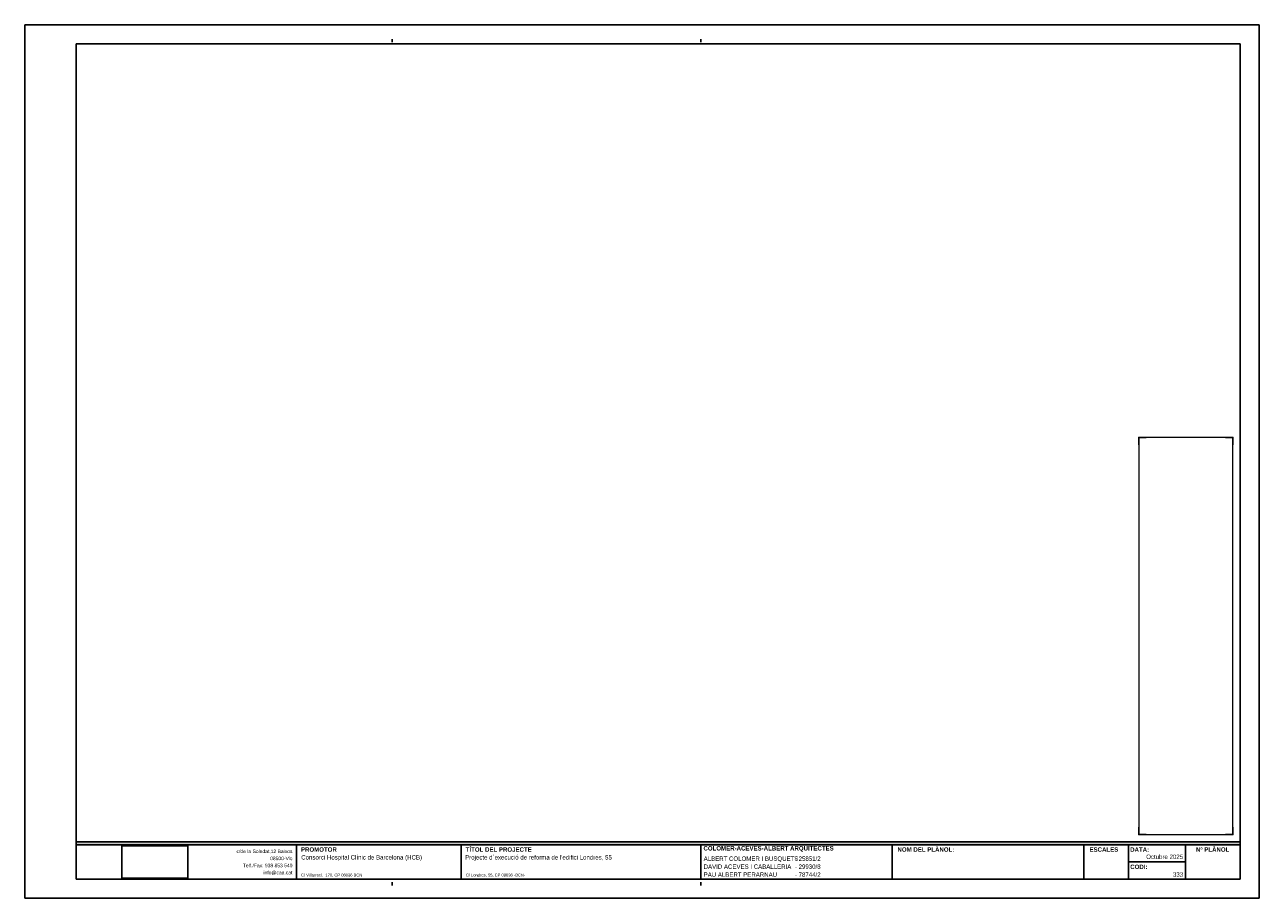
# Model space of a CAD drawing. Header units: metres. Extents: x -1 to 438, y -6 to 31.
# Tile 1 of 8: x -1.164 to -0.744, y -6.284 to -5.987. Entities that reach past the tile are written whole.
import ezdxf

# ---------------------------------------------------------------- set-up
doc = ezdxf.new("R2010")
doc.units = ezdxf.units.M
doc.header["$XCLIPFRAME"] = 2
doc.linetypes.add('CONTINUA', pattern=[0])
doc.layers.add('CARÀTULA', color=7, linetype='CONTINUA', lineweight=25)
doc.styles.add('Century Gothic', font='txt')
picture_1 = doc.add_image_def('image1.jpg', size_in_pixel=(672, 333))

msp = doc.modelspace()

# ---------------------------------------------------------------- hatches: boundary and pattern name
at = {"layer": 'CARÀTULA', "linetype": 'CONTINUA', "lineweight": 70, "true_color": 0x000000, "transparency": 33554687}
msp.add_hatch(color=18, dxfattribs=at).paths.add_polyline_path([(-1.14667, -6.26467), (-1.14667, -6.26567), (-0.75067, -6.26567), (-0.75067, -6.26467)])

# ---------------------------------------------------------------- linework, layer by layer
at = {"layer": 'CARÀTULA', "color": 7, "linetype": 'CONTINUA', "lineweight": 25, "transparency": 33554687}
for p, q in [((-1.16417, -6.28385), (-1.16417, -5.98685)), ((-1.16417, -5.98685), (-0.74417, -5.98685)), ((-0.74417, -5.98685), (-0.74417, -6.28385)), ((-1.14667, -5.99335), (-0.75067, -5.99335)), ((-1.14667, -5.99335), (-1.14667, -6.27735)), ((-1.03917, -5.99278), (-1.03917, -5.99173)), ((-0.93417, -5.99278), (-0.93417, -5.99173)), ((-0.75067, -6.27735), (-0.75067, -5.99335)), ((-0.75067, -6.26467), (-1.14667, -6.26467)), ((-0.75067, -6.26567), (-1.14667, -6.26567)), ((-1.07173, -6.27735), (-1.07173, -6.26567)), ((-1.01567, -6.27735), (-1.01567, -6.26567)), ((-0.93417, -6.27735), (-0.93417, -6.26567)), ((-0.86903, -6.27735), (-0.86903, -6.26567)), ((-0.80389, -6.27735), (-0.80389, -6.26567)), ((-0.78861, -6.27735), (-0.78861, -6.26567)), ((-0.76922, -6.27735), (-0.76922, -6.26567)), ((-0.78861, -6.27151), (-0.76922, -6.27151)), ((-1.14667, -6.27735), (-0.75067, -6.27735)), ((-1.03917, -6.27945), (-1.03917, -6.2784)), ((-0.93417, -6.27945), (-0.93417, -6.2784)), ((-0.74417, -6.28385), (-1.16417, -6.28385)), ((-0.74417, -6.28385), (-1.16417, -6.28385))]:
    msp.add_line(p, q, dxfattribs=at)
at = {"layer": 'CARÀTULA', "color": 52, "linetype": 'CONTINUA', "lineweight": 13, "transparency": 33554687}
msp.add_lwpolyline([(-0.75317, -6.26217), (-0.75317, -6.12717), (-0.78517, -6.12717), (-0.78517, -6.26217), (-0.75317, -6.26217)], close=True, dxfattribs=at)
at = {"layer": 'CARÀTULA', "color": 7, "linetype": 'CONTINUA', "lineweight": 25, "transparency": 33554687}
for points in [[(-0.78517, -6.12967), (-0.78517, -6.12717), (-0.78267, -6.12717)], [(-0.75317, -6.12967), (-0.75317, -6.12717), (-0.75567, -6.12717)], [(-0.78517, -6.25967), (-0.78517, -6.26217), (-0.78267, -6.26217)], [(-0.75317, -6.25967), (-0.75317, -6.26217), (-0.75567, -6.26217)]]:
    msp.add_lwpolyline(points, dxfattribs=at)

# ---------------------------------------------------------------- texts
at = {"layer": 'CARÀTULA', "color": 7, "linetype": 'CONTINUA', "lineweight": 25, "transparency": 33554687, "style": 'Century Gothic'}
for s, insert, char_height, width, attachment_point in [('\\A1;{\\fCentury Gothic|i0|b1;\\H0.001500;\\W1.000000;\\C7;TÍTOL DEL PROJECTE\\fCentury Gothic|i0|b0;              }\\P', (-1.01412, -6.26805), 0.0015, 0.028175, 7), ('\\A1;{\\fCentury Gothic|i0|b1;\\H0.001500;\\W1.000000;\\C7;NOM DEL PLÀNOL:\\fCentury Gothic|i0|b0;              }\\P', (-0.86725, -6.26805), 0.0015, 0.027025, 7), ('\\A1;{\\fCentury Gothic|i0|b1;\\H0.001500;\\W1.000000;\\C7;Nº PLÀNOL\\fCentury Gothic|i0|b0;              }\\P', (-0.7657, -6.26805), 0.0015, 0.01955, 7), ('Consorci\\~Hospital\\~Clínic\\~de\\~Barcelona\\~(HCB)', (-1.07009, -6.27113), 0.0015, 0.04525, 7), ('\\A1;{\\fCentury Gothic|i0|b1;\\H0.001500;\\W1.000000;\\C7;PROMOTOR\\fCentury Gothic|i0|b0;              }\\P', (-1.07018, -6.26805), 0.0015, 0.020375, 7), ("Projecte\\~d´execució\\~de\\~reforma\\~de\\~l'edifici\\~Londres,\\~55", (-1.01433, -6.27113), 0.0015, 0.056, 7), ('\\A1;{\\fCentury Gothic|i0|b1;\\H0.001500;\\W1.000000;\\C7;COLOMER-ACEVES-ALBERT ARQUITECTES}\\P', (-0.93325, -6.26804), 0.0015, 0.04095, 7), ('\\A1;{\\fCentury Gothic|i0|b1;\\H0.001500;\\W1.000000;\\C7;ESCALES\\fCentury Gothic|i0|b0;              }\\P', (-0.80193, -6.26805), 0.0015, 0.0172, 7), ('\\A1;{\\fCentury Gothic|i0|b1;\\H0.001500;\\W1.000000;\\C7;DATA:}\\P', (-0.78809, -6.26805), 0.0015, 0.00675, 7), ('Octubre\\~2025', (-0.77009, -6.27051), 0.0015, 0.014475, 9), ('\\A1;{\\fCentury Gothic|i0|b1;\\H0.001500;\\W1.000000;\\C7;CODI:}\\P', (-0.78807, -6.27392), 0.0015, 0.006725, 7), ('333', (-0.77009, -6.27654), 0.0015, 0.0042, 9), ('C/\\~Villarroel,\\~\\~170,\\~CP\\~08036\\~BCN', (-1.07015, -6.27664), 0.001, 0.0220833, 7), ('C/\\~Londres,\\~55,\\~CP\\~08036\\~-BCN-', (-1.0141, -6.27664), 0.001, 0.0213667, 7)]:
    msp.add_mtext(s, dxfattribs=dict(at, insert=insert, char_height=char_height, width=width, attachment_point=attachment_point))
for s, insert, char_height, width, attachment_point, line_spacing_factor in [('\\A1;{\\fCentury Gothic|i0|b0;\\H0.001200;\\W1.050302;\\C7;c/de la Soledat,12 Baixos}\\P{\\fCentury Gothic|i0|b0;\\H0.001200;\\W1.050302;\\C7;08500-Vic}\\P{\\fCentury Gothic|i0|b0;\\H0.001200;\\W1.050302;\\C7;Telf./Fax: 938 853 540}\\P{\\fCentury Gothic|i0|b0;\\H0.001200;\\W1.050302;\\C7;info@caa.cat}\\P', (-1.07308, -6.26728), 0.0012, 0.022026, 3, 1.204819), ('\\A1;{\\fCentury Gothic|i0|b0;\\H0.001500;\\W1.000000;\\C7;ALBERT COLOMER I BUSQUETS}\\P{\\fCentury Gothic|i0|b0;\\H0.001500;\\W1.000000;\\C7;DAVID ACEVES I CABALLERIA}\\P{\\fCentury Gothic|i0|b0;\\H0.001500;\\W1.000000;\\C7;PAU ALBERT PERARNAU}\\P', (-0.93319, -6.26963), 0.0015, 0.0305754, 1, 1.084337), ('\\A1;{\\fCentury Gothic|i0|b0;\\H0.001500;\\W1.000000;\\C7;- 25851/2}\\P{\\fCentury Gothic|i0|b0;\\H0.001500;\\W1.000000;\\C7;- 29930/8}\\P{\\fCentury Gothic|i0|b0;\\H0.001500;\\W1.000000;\\C7;- 78744/2}\\P', (-0.90215, -6.26963), 0.0015, 0.0101861, 1, 1.084337)]:
    msp.add_mtext(s, dxfattribs=dict(at, insert=insert, char_height=char_height, width=width, attachment_point=attachment_point, line_spacing_factor=line_spacing_factor))

# ---------------------------------------------------------------- pictures from other files: only their frames are drawn
at = {"layer": 'CARÀTULA', "color": 7, "linetype": 'CONTINUA', "lineweight": 25, "transparency": 33554687}
image = msp.add_image(picture_1, insert=(-1.13108, -6.27706), size_in_units=(0.02239, 0.01109), dxfattribs=at)
image.set_boundary_path([(-0.5, 332.5), (671.5, 332.5), (671.5, -0.5), (-0.5, -0.5), (-0.5, 332.5)])

doc.saveas('drawing.dxf')
